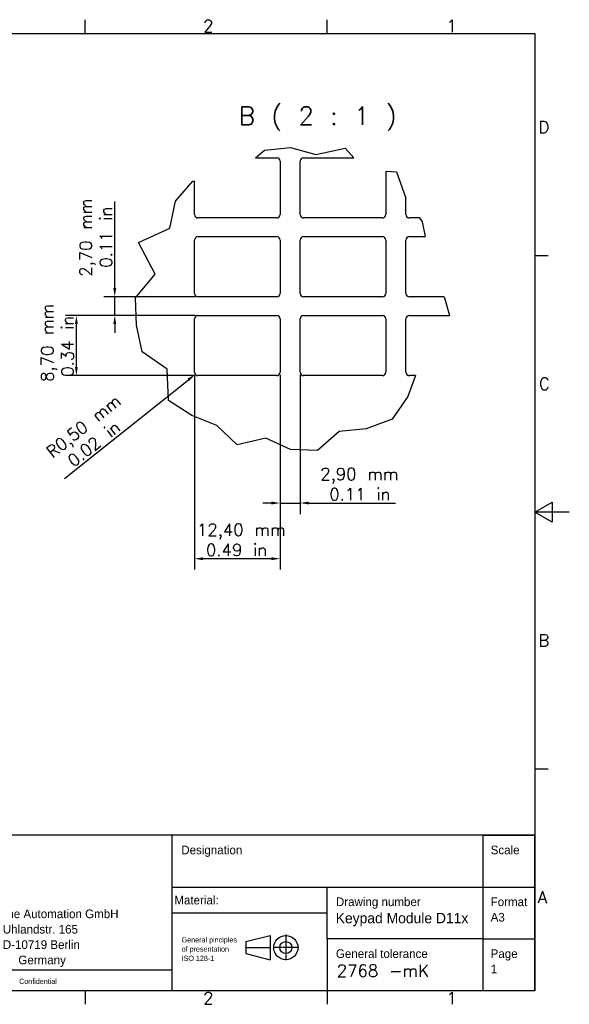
# Model space of a CAD drawing. Extents: x 0 to 420, y 0 to 297.
# Tile 27 of 27: x 261 to 420, y 6 to 291. Entities that reach past the tile are written whole.
import ezdxf

# ---------------------------------------------------------------- set-up
doc = ezdxf.new("R2010")
doc.units = 0
doc.linetypes.add('CHAIN', pattern=[0.3543, 0.2362, -0.0295, 0.0591, -0.0295])
doc.linetypes.add('DASH_DOT', pattern=[0.37, 0.24, -0.06, 0.01, -0.06])
doc.layers.get('0').update_dxf_attribs({"linetype": 'CONTINUOUS'})
doc.layers.get('DEFPOINTS').update_dxf_attribs({"linetype": 'CONTINUOUS'})
for name, color, linetype in [('BEMAßUNG__ISO_', 7, 'CONTINUOUS'), ('BRUCHLINIE__ISO_', 7, 'CONTINUOUS'), ('RAHMEN__ISO_', 7, 'CONTINUOUS'), ('SICHTBAR__ISO_', 7, 'CONTINUOUS'), ('SYMBOL__ISO_', 7, 'CONTINUOUS'), ('TITEL__ISO_', 7, 'CONTINUOUS')]:
    doc.layers.add(name, color=color, linetype=linetype)
doc.styles.add('BEZEICHNUNGSTEXT__DIN_', font='txt.shx', dxfattribs={"bigfont": 'bigfont.shx'})
doc.styles.add('MtXpl_ISOCPEUR', font='txt')
doc.styles.add('NOTIZTEXT__DIN_', font='txt.shx', dxfattribs={"bigfont": 'bigfont.shx'})
doc.dimstyles.get("Standard").update_dxf_attribs({"dimtxt": 0.18, "dimasz": 0.18, "dimexe": 0.18, "dimexo": 0.0625, "dimgap": 0.09, "dimtad": 0, "dimtih": 1, "dimtoh": 1, "dimzin": 0, "dimcen": 0.09, "dimazin": 3, "dimtfac": 1, "dimtofl": 0, "dimtmove": 0, "dimatfit": 3})

# ---------------------------------------------------------------- blocks, each defined once
blk = doc.blocks.new('*U18')
at = {"layer": 'RAHMEN__ISO_', "style": 'NOTIZTEXT__DIN_'}
blk.add_text('1', height=3.5, dxfattribs=at).set_placement((384.42, 287.4))
blk = doc.blocks.new('*U19')
at = {"layer": 'RAHMEN__ISO_', "style": 'NOTIZTEXT__DIN_'}
blk.add_text('1', height=3.5, dxfattribs=at).set_placement((384.42, 6.1))
blk = doc.blocks.new('*U20')
at = {"layer": 'RAHMEN__ISO_', "style": 'NOTIZTEXT__DIN_'}
blk.add_text('2', height=3.5, dxfattribs=at).set_placement((314.08, 287.4))
blk = doc.blocks.new('*U21')
at = {"layer": 'RAHMEN__ISO_', "style": 'NOTIZTEXT__DIN_'}
blk.add_text('2', height=3.5, dxfattribs=at).set_placement((314.08, 6.1))
blk = doc.blocks.new('*U31')
at = {"layer": 'RAHMEN__ISO_', "style": 'NOTIZTEXT__DIN_'}
blk.add_text('A', height=3.5, dxfattribs=at).set_placement((410.88, 35.38))
blk = doc.blocks.new('*U33')
at = {"layer": 'RAHMEN__ISO_', "style": 'NOTIZTEXT__DIN_'}
blk.add_text('B', height=3.5, dxfattribs=at).set_placement((411.05, 109.63))
blk = doc.blocks.new('*U35')
at = {"layer": 'RAHMEN__ISO_', "style": 'NOTIZTEXT__DIN_'}
blk.add_text('C', height=3.5, dxfattribs=at).set_placement((411.23, 183.88))
blk = doc.blocks.new('*U37')
at = {"layer": 'RAHMEN__ISO_', "style": 'NOTIZTEXT__DIN_'}
blk.add_text('D', height=3.5, dxfattribs=at).set_placement((411.05, 258.13))
blk = doc.blocks.new('RäNDER_VORGABERAHMEN')
at = {"layer": 'RAHMEN__ISO_'}
for p, q in [((280, 287), (280, 290.9)), ((350, 287), (350, 290.9)), ((410, 222.75), (413.9, 222.75)), ((410, 74.25), (413.9, 74.25)), ((280, 10), (280, 6.1)), ((350, 10), (350, 6.1))]:
    blk.add_line(p, q, dxfattribs=at)
at = {"layer": 'RAHMEN__ISO_', "flags": 128}
for points in [[(10, 10), (10, 287), (410, 287), (410, 10), (10, 10)], [(420, 148.5), (410, 148.5), (415, 151.39), (415, 145.61), (410, 148.5)]]:
    blk.add_lwpolyline(points, dxfattribs=at)
for name in ['*U20', '*U18', '*U37', '*U35', '*U33', '*U31', '*U21', '*U19']:
    blk.add_blockref(name, (0, 0))
blk = doc.blocks.new('*U38')
at = {"layer": 'TITEL__ISO_', "style": 'MtXpl_ISOCPEUR'}
for s, p in [('Page', (389.58, 33.79)), ('1', (389.58, 29.33))]:
    blk.add_text(s, height=2.5, dxfattribs=at).set_placement(p)
blk = doc.blocks.new('*U39')
at = {"layer": 'TITEL__ISO_', "style": 'MtXpl_ISOCPEUR'}
for s, p in [('Format', (389.58, 48.79)), ('A3', (389.58, 44.33))]:
    blk.add_text(s, height=2.5, dxfattribs=at).set_placement(p)
blk = doc.blocks.new('*U40')
at = {"layer": 'TITEL__ISO_', "style": 'MtXpl_ISOCPEUR'}
for s, height, p in [('Drawing number', 2.5, (344.81, 48.79)), ('Keypad Module D11x', 3, (344.76, 43.84))]:
    blk.add_text(s, height=height, dxfattribs=at).set_placement(p)
blk = doc.blocks.new('*U41')
at = {"layer": 'TITEL__ISO_', "style": 'MtXpl_ISOCPEUR'}
blk.add_text('Designation', height=2.5, dxfattribs=at).set_placement((300.08, 63.79))
blk = doc.blocks.new('*U42')
at = {"layer": 'TITEL__ISO_'}
for s, height, style, p in [('General tolerance', 2.5, 'MtXpl_ISOCPEUR', (344.81, 33.79)), ('2768 -mK', 3.5, 'NOTIZTEXT__DIN_', (345.06, 28.35))]:
    blk.add_text(s, height=height, dxfattribs=dict(at, style=style)).set_placement(p)
blk = doc.blocks.new('*U43')
at = {"layer": 'TITEL__ISO_', "style": 'MtXpl_ISOCPEUR'}
blk.add_text('Scale', height=2.5, dxfattribs=at).set_placement((389.58, 63.79))
blk = doc.blocks.new('*U44')
at = {"layer": 'TITEL__ISO_', "style": 'MtXpl_ISOCPEUR'}
blk.add_text('Material:', height=2.5, dxfattribs=at).set_placement((298.08, 49.29))
blk = doc.blocks.new('*U45')
at = {"layer": 'TITEL__ISO_', "style": 'MtXpl_ISOCPEUR'}
for s, p in [('General pinciples', (300.18, 38.29)), ('of presentation', (300.18, 35.62)), ('ISO 128-1', (300.18, 32.94))]:
    blk.add_text(s, height=1.5, dxfattribs=at).set_placement(p)
blk = doc.blocks.new('*U46')
at = {"layer": 'TITEL__ISO_', "style": 'MtXpl_ISOCPEUR'}
for s, p in [('Bird Home Automation GmbH', (237.71, 45.31)), ('Uhlandstr. 165', (248.46, 40.86)), ('D-10719 Berlin', (248.46, 36.41)), ('Germany', (252.96, 31.96))]:
    blk.add_text(s, height=2.5, dxfattribs=at).set_placement(p)
blk = doc.blocks.new('*U47')
at = {"layer": 'TITEL__ISO_', "style": 'MtXpl_ISOCPEUR'}
blk.add_text('Confidential', height=1.5, dxfattribs=at).set_placement((253.18, 26.29))
blk = doc.blocks.new('SCHRIFTFELDER_BHA')
at = {"layer": 'TITEL__ISO_'}
for p, q in [((402.33, 69.29), (222.33, 69.29)), ((222.33, 69.29), (222.33, 24.29)), ((342.33, 69.29), (297.33, 69.29)), ((297.33, 69.29), (297.33, 54.29)), ((387.33, 69.29), (342.33, 69.29)), ((387.33, 69.29), (402.33, 69.29)), ((387.33, 69.29), (387.33, 54.29)), ((402.33, 24.29), (402.33, 69.29)), ((297.33, 54.29), (402.33, 54.29)), ((297.33, 54.29), (297.33, 46.79)), ((342.33, 39.29), (342.33, 54.29)), ((342.33, 54.29), (387.33, 54.29)), ((387.33, 54.29), (387.33, 39.29)), ((387.33, 54.29), (387.33, 39.29)), ((342.33, 46.79), (297.33, 46.79)), ((297.33, 46.79), (297.33, 39.29)), ((318.78, 38.54), (325.78, 40.29)), ((325.78, 40.29), (325.78, 33.29)), ((297.33, 39.29), (297.33, 24.29)), ((318.78, 38.54), (318.78, 35.04)), ((387.33, 39.29), (342.33, 39.29)), ((342.33, 39.29), (342.33, 24.29)), ((387.33, 39.29), (342.33, 39.29)), ((387.33, 39.29), (402.33, 39.29)), ((387.33, 39.29), (387.33, 24.29)), ((318.78, 35.04), (325.78, 33.29)), ((297.33, 30.29), (222.33, 30.29)), ((402.33, 24.29), (222.33, 24.29))]:
    blk.add_line(p, q, dxfattribs=at)
at = {"layer": 'TITEL__ISO_', "linetype": 'CHAIN'}
blk.add_line((330.33, 40.54), (330.33, 33.04), dxfattribs=at)
at = {"layer": 'TITEL__ISO_', "linetype": 'DASH_DOT'}
for p, q in [((318.53, 36.79), (326.03, 36.79)), ((334.08, 36.79), (326.58, 36.79))]:
    blk.add_line(p, q, dxfattribs=at)
at = {"layer": 'TITEL__ISO_'}
for radius in [3.5, 1.75]:
    blk.add_circle((330.33, 36.79), radius, dxfattribs=at)
for name in ['*U41', '*U43', '*U44', '*U40', '*U39', '*U46', '*U45', '*U42', '*U38', '*U47']:
    blk.add_blockref(name, (0, 0))
blk = doc.blocks.new('*U60')
at = {"layer": 'SYMBOL__ISO_', "style": 'BEZEICHNUNGSTEXT__DIN_'}
blk.add_text('B ( 2 : 1 )', height=5.25, dxfattribs=at).set_placement((324.39, 260.52))
blk = doc.blocks.new('*U61')
at = {"layer": 'BEMAßUNG__ISO_', "style": 'NOTIZTEXT__DIN_'}
for s, p in [('12,40 mm', (312.29, 141.65)), ('0.49 in', (314.91, 135.82))]:
    blk.add_text(s, height=3.5, dxfattribs=at).set_placement(p)
blk = doc.blocks.new('*D13')
at = {"layer": 'BEMAßUNG__ISO_'}
for p, q in [((311.55, 188.19), (311.55, 131.85)), ((336.35, 188.19), (336.35, 131.85)), ((333.85, 135.02), (314.05, 135.02))]:
    blk.add_line(p, q, dxfattribs=at)
for points in [[(314.05, 135.44), (314.05, 134.6), (311.55, 135.02)], [(333.85, 135.44), (333.85, 134.6), (336.35, 135.02)]]:
    blk.add_solid(points, dxfattribs=at)
at = {"layer": 'DEFPOINTS', "color": 0}
for p in [(311.55, 188.99), (336.35, 188.99), (311.55, 135.02)]:
    blk.add_point(p, dxfattribs=at)
blk.add_blockref('*U61', (0, 0))
blk = doc.blocks.new('*U62')
at = {"layer": 'BEMAßUNG__ISO_', "style": 'NOTIZTEXT__DIN_'}
for s, p in [('8,70 mm', (270.77, 186.19)), ('0.34 in', (276.61, 187.65))]:
    blk.add_text(s, height=3.5, rotation=90, dxfattribs=at).set_placement(p)
blk = doc.blocks.new('*D14')
at = {"layer": 'BEMAßUNG__ISO_'}
for p, q in [((311.75, 205.39), (274.23, 205.39)), ((277.41, 190.49), (277.41, 202.89)), ((311.75, 187.99), (274.23, 187.99))]:
    blk.add_line(p, q, dxfattribs=at)
for points in [[(276.99, 202.89), (277.82, 202.89), (277.41, 205.39)], [(276.99, 190.49), (277.82, 190.49), (277.41, 187.99)]]:
    blk.add_solid(points, dxfattribs=at)
at = {"layer": 'DEFPOINTS', "color": 0}
for p in [(277.41, 205.39), (312.55, 205.39), (312.55, 187.99)]:
    blk.add_point(p, dxfattribs=at)
blk.add_blockref('*U62', (0, 0))
blk = doc.blocks.new('*U63')
at = {"layer": 'BEMAßUNG__ISO_', "style": 'NOTIZTEXT__DIN_'}
for s, p in [('2,70 mm', (281.89, 216.59)), ('0.11 in', (287.72, 219.22))]:
    blk.add_text(s, height=3.5, rotation=90, dxfattribs=at).set_placement(p)
blk = doc.blocks.new('*D15')
at = {"layer": 'BEMAßUNG__ISO_'}
for p, q in [((288.52, 213.29), (288.52, 238.39)), ((311.75, 210.79), (285.35, 210.79)), ((288.52, 205.39), (288.52, 210.79)), ((311.75, 205.39), (285.35, 205.39)), ((288.52, 202.89), (288.52, 200.39))]:
    blk.add_line(p, q, dxfattribs=at)
for points in [[(288.1, 213.29), (288.94, 213.29), (288.52, 210.79)], [(288.1, 202.89), (288.94, 202.89), (288.52, 205.39)]]:
    blk.add_solid(points, dxfattribs=at)
at = {"layer": 'DEFPOINTS', "color": 0}
for p in [(288.52, 210.79), (312.55, 210.79), (312.55, 205.39)]:
    blk.add_point(p, dxfattribs=at)
blk.add_blockref('*U63', (0, 0))
blk = doc.blocks.new('*U64')
at = {"layer": 'BEMAßUNG__ISO_', "style": 'NOTIZTEXT__DIN_'}
for s, p in [('2,90 mm', (347.95, 157.76)), ('0.11 in', (350.58, 151.92))]:
    blk.add_text(s, height=3.5, dxfattribs=at).set_placement(p)
blk = doc.blocks.new('*D16')
at = {"layer": 'BEMAßUNG__ISO_'}
for p, q in [((336.35, 188.19), (336.35, 147.95)), ((342.15, 188.19), (342.15, 147.95)), ((333.85, 151.12), (331.35, 151.12)), ((336.35, 151.12), (342.15, 151.12)), ((344.65, 151.12), (369.75, 151.12))]:
    blk.add_line(p, q, dxfattribs=at)
for points in [[(333.85, 151.54), (333.85, 150.71), (336.35, 151.12)], [(344.65, 151.54), (344.65, 150.71), (342.15, 151.12)]]:
    blk.add_solid(points, dxfattribs=at)
at = {"layer": 'DEFPOINTS', "color": 0}
for p in [(336.35, 188.99), (342.15, 188.99), (342.15, 151.12)]:
    blk.add_point(p, dxfattribs=at)
blk.add_blockref('*U64', (0, 0))
blk = doc.blocks.new('*U65')
at = {"layer": 'BEMAßUNG__ISO_', "style": 'NOTIZTEXT__DIN_'}
for s, p in [('R0,50 mm', (270.48, 163.94)), ('0.02 in', (276.62, 161.38))]:
    blk.add_text(s, height=3.5, rotation=38.5549, dxfattribs=at).set_placement(p)
blk = doc.blocks.new('*D17')
at = {"layer": 'BEMAßUNG__ISO_'}
blk.add_line((273.99, 158.25), (309.82, 186.81), dxfattribs=at)
blk.add_solid([(309.56, 187.13), (310.08, 186.48), (311.77, 188.37)], dxfattribs=at)
at = {"layer": 'DEFPOINTS', "color": 0}
for p in [(311.77, 188.37), (312.55, 188.99)]:
    blk.add_point(p, dxfattribs=at)
blk.add_blockref('*U65', (0, 0))

msp = doc.modelspace()

# ---------------------------------------------------------------- linework, layer by layer
at = {"layer": 'BRUCHLINIE__ISO_'}
for p, q in [((331.833, 253.206), (339.368, 254.018)), ((339.368, 254.018), (346.677, 251.924)), ((346.677, 251.924), (355.151, 253.836)), ((355.151, 253.836), (357.651, 250.99)), ((329.196, 250.99), (331.833, 253.206)), ((366.954, 247.128), (369.982, 246.957)), ((369.982, 246.957), (372.754, 239.318)), ((306.043, 238.435), (311.06, 244.208)), ((311.06, 244.208), (311.554, 244.257)), ((304.417, 230.651), (306.043, 238.435)), ((376.663, 233.59), (377.471, 232.471)), ((377.471, 232.471), (378.333, 228.19)), ((295.405, 226.473), (304.417, 230.651)), ((300.164, 217.385), (295.405, 226.473)), ((294.521, 210.472), (300.164, 217.385)), ((294.838, 202.62), (294.521, 210.472)), ((383.722, 210.79), (383.942, 210.472)), ((383.942, 210.472), (385.382, 205.39)), ((296.451, 194.852), (294.838, 202.62)), ((303.708, 189.884), (296.451, 194.852)), ((304.031, 180.821), (303.708, 189.884)), ((375.521, 187.99), (373.314, 181.988)), ((310.785, 176.408), (304.031, 180.821)), ((373.314, 181.988), (368.774, 175.427)), ((318.044, 173.539), (310.785, 176.408)), ((368.774, 175.427), (361.24, 172.589)), ((323.91, 168.002), (318.044, 173.539)), ((353.428, 171.841), (347.156, 166.304)), ((361.24, 172.589), (353.428, 171.841)), ((332.205, 169.85), (323.91, 168.002)), ((339.368, 166.612), (332.205, 169.85)), ((347.156, 166.304), (339.368, 166.612))]:
    msp.add_line(p, q, dxfattribs=at)
at = {"layer": 'SICHTBAR__ISO_'}
for p, q in [((329.196, 250.99), (335.354, 250.99)), ((343.154, 250.99), (357.651, 250.99)), ((336.354, 249.99), (336.354, 234.59)), ((342.154, 234.59), (342.154, 249.99)), ((366.954, 247.128), (366.954, 234.59)), ((311.554, 234.59), (311.554, 244.257)), ((372.754, 234.59), (372.754, 239.318)), ((335.354, 233.59), (312.554, 233.59)), ((365.954, 233.59), (343.154, 233.59)), ((376.663, 233.59), (373.754, 233.59)), ((312.554, 228.19), (335.354, 228.19)), ((343.154, 228.19), (365.954, 228.19)), ((373.754, 228.19), (378.333, 228.19)), ((311.554, 211.79), (311.554, 227.19)), ((336.354, 227.19), (336.354, 211.79)), ((342.154, 211.79), (342.154, 227.19)), ((366.954, 227.19), (366.954, 211.79)), ((372.754, 211.79), (372.754, 227.19)), ((335.354, 210.79), (312.554, 210.79)), ((365.954, 210.79), (343.154, 210.79)), ((383.722, 210.79), (373.754, 210.79)), ((312.554, 205.39), (335.354, 205.39)), ((343.154, 205.39), (365.954, 205.39)), ((373.754, 205.39), (385.382, 205.39)), ((311.554, 188.99), (311.554, 204.39)), ((336.354, 204.39), (336.354, 188.99)), ((342.154, 188.99), (342.154, 204.39)), ((366.954, 204.39), (366.954, 188.99)), ((372.754, 188.99), (372.754, 204.39)), ((335.354, 187.99), (312.554, 187.99)), ((365.954, 187.99), (343.154, 187.99)), ((375.521, 187.99), (373.754, 187.99))]:
    msp.add_line(p, q, dxfattribs=at)
for centre, start, end in [((335.354, 249.99), 0, 90), ((343.154, 249.99), 90, 180), ((312.554, 234.59), 180, 270), ((335.354, 234.59), 270, 0), ((343.154, 234.59), 180, 270), ((365.954, 234.59), 270, 0), ((373.754, 234.59), 180, 270), ((312.554, 227.19), 90, 180), ((335.354, 227.19), 0, 90), ((343.154, 227.19), 90, 180), ((365.954, 227.19), 0, 90), ((373.754, 227.19), 90, 180), ((312.554, 211.79), 180, 270), ((335.354, 211.79), 270, 0), ((343.154, 211.79), 180, 270), ((365.954, 211.79), 270, 0), ((373.754, 211.79), 180, 270), ((312.554, 204.39), 90, 180), ((335.354, 204.39), 0, 90), ((343.154, 204.39), 90, 180), ((365.954, 204.39), 0, 90), ((373.754, 204.39), 90, 180), ((312.554, 188.99), 180, 270), ((335.354, 188.99), 270, 0), ((343.154, 188.99), 180, 270), ((365.954, 188.99), 270, 0), ((373.754, 188.99), 180, 270)]:
    msp.add_arc(centre, 1, start, end, dxfattribs=at)

# ---------------------------------------------------------------- block references
for name, p in [('RäNDER_VORGABERAHMEN', (0, 0)), ('*U60', (0, 0)), ('SCHRIFTFELDER_BHA', (7.672, -14.286))]:
    msp.add_blockref(name, p)

# ---------------------------------------------------------------- dimensions: what is measured, and where the dimension line sits
at = {"layer": 'BEMAßUNG__ISO_'}
for base, p1, p2, angle, text, override, picture, middle in [((288.52, 210.79), (312.554, 205.39), (312.554, 210.79), 270, '\\Ftxt|b0|i0;{\\H3.5000;<> mm\\P}\\Ftxt|b0|i0;{\\H3.5000;0.11 in}', {"dimgap": 0.8, "dimdec": 2, "dimlfac": 0.5, "dimtol": 0, "dimlim": 0, "dimtp": 0, "dimtm": 0, "dimtdec": 2, "dimtofl": 1, "dimatfit": 1, "dimtvp": -0.25}, '*D15', (288.52, 227.09)), ((277.406, 205.39), (312.554, 187.99), (312.554, 205.39), 270, '\\Ftxt|b0|i0;{\\H3.5000;<> mm\\P}\\Ftxt|b0|i0;{\\H3.5000;0.34 in}', {"dimgap": 0.8, "dimdec": 2, "dimlfac": 0.5, "dimtol": 0, "dimlim": 0, "dimtp": 0, "dimtm": 0, "dimtdec": 2, "dimtofl": 0, "dimatfit": 1, "dimtvp": -0.25}, '*D14', (277.406, 196.69)), ((311.554, 135.022), (336.354, 188.99), (311.554, 188.99), 180, '\\Ftxt|b0|i0;{\\H3.5000;<> mm\\P}\\Ftxt|b0|i0;{\\H3.5000;0.49 in}', {"dimgap": 0.8, "dimdec": 2, "dimlfac": 0.5, "dimtol": 0, "dimlim": 0, "dimtp": 0, "dimtm": 0, "dimtdec": 2, "dimtofl": 0, "dimatfit": 1, "dimtvp": -0.25}, '*D13', (323.954, 135.022)), ((342.154, 151.122), (336.354, 188.99), (342.154, 188.99), 180, '\\Ftxt|b0|i0;{\\H3.5000;<> mm\\P}\\Ftxt|b0|i0;{\\H3.5000;0.11 in}', {"dimgap": 0.8, "dimdec": 2, "dimlfac": 0.5, "dimtol": 0, "dimlim": 0, "dimtp": 0, "dimtm": 0, "dimtdec": 2, "dimtofl": 1, "dimatfit": 1, "dimtvp": -0.25}, '*D16', (358.454, 151.122))]:
    dim = msp.add_linear_dim(base=base, p1=p1, p2=p2, angle=angle, text=text, dimstyle='Standard', override=override, dxfattribs=at)
    dim.commit()
    dim.dimension.update_dxf_attribs({"geometry": picture, "text_midpoint": middle, "dimtype": 128})
dim = msp.add_radius_dim(center=(312.554, 188.99), mpoint=(311.772, 188.367), text='\\Ftxt|b0|i0;{\\H3.5000;<> mm\\P}\\Ftxt|b0|i0;{\\H3.5000;0.02 in}', dimstyle='Standard', override={"dimgap": 0.8, "dimdec": 2, "dimlfac": 0.5, "dimcen": 0, "dimtol": 0, "dimlim": 0, "dimtp": 0, "dimtm": 0, "dimtdec": 2, "dimtofl": 0, "dimtvp": -0.25}, dxfattribs=at)
dim.commit()
dim.dimension.update_dxf_attribs({"geometry": '*D17', "text_midpoint": (283.965, 166.204), "dimtype": 132})

doc.saveas('drawing.dxf')
